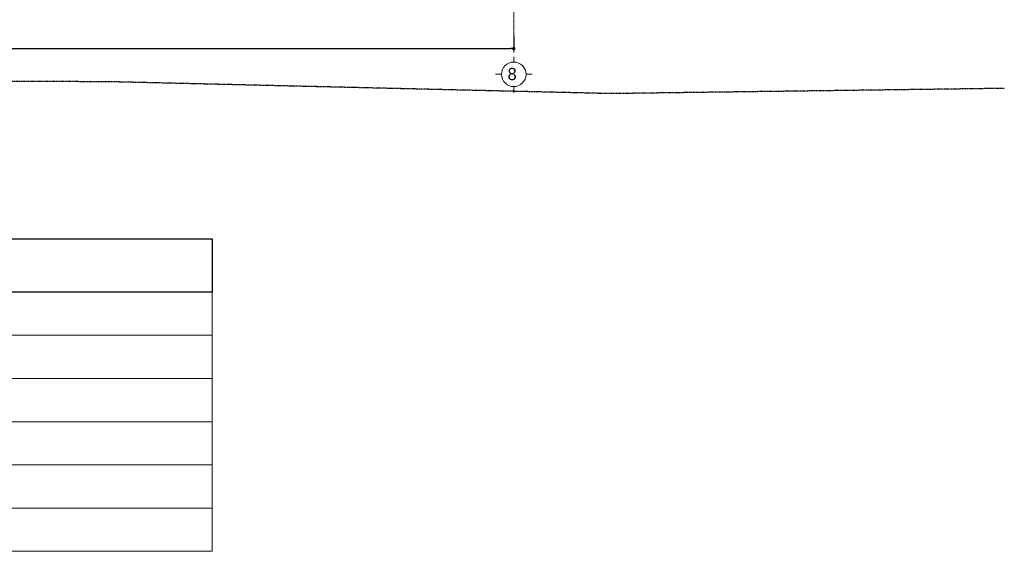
# Model space of a CAD drawing. Header units: feet. Extents: x 1537802 to 2072561, y 4461723 to 4732600.
# Tile 32 of 113: x 1588506 to 1623574, y 4635305 to 4654221. Entities that reach past the tile are written whole.
import ezdxf

# ---------------------------------------------------------------- set-up
doc = ezdxf.new("R2010")
doc.units = ezdxf.units.FT
doc.header["$MEASUREMENT"] = 0
doc.header["$PDMODE"] = 98
doc.header["$PDSIZE"] = 0.3
doc.linetypes.add('CENTER2', pattern=[1.125, 0.75, -0.125, 0.125, -0.125])
doc.linetypes.add('HIDDEN-2-1', pattern=[3, 2, -1])
for name, color, linetype in [('002-SHT', 7, 'HIDDEN-2-1'), ('CARCEREBI', 7, 'Continuous'), ('ZOMEBI', 20, 'Continuous')]:
    doc.layers.add(name, color=color, linetype=linetype)
doc.dimstyles.new('ZO M100 Ark', dxfattribs={"dimscale": 8, "dimtxt": 8, "dimasz": 3, "dimexe": 0.5, "dimexo": 0, "dimgap": 2, "dimtad": 1, "dimtoh": 1, "dimdec": 0, "dimlfac": 10, "dimzin": 9, "dimtxsty": 'Standard', "dimblk": 'OBLIQUE', "dimcen": 2.5085, "dimdle": 0.5, "dimclrd": 20, "dimclre": 20, "dimclrt": 20, "dimadec": 0, "dimazin": 0, "dimtfac": 1, "dimtdec": 0, "dimtofl": 0, "dimtmove": 0, "dimatfit": 3, "dimfxl": 1, "dimarcsym": 0})

# ---------------------------------------------------------------- blocks, each defined once
blk = doc.blocks.new('_Dot')
at = {"color": 0, "linetype": 'ByBlock', "lineweight": -2}
blk.add_line((-0.5, 0), (-1, 0), dxfattribs=at)
at = {"color": 0, "linetype": 'ByBlock', "lineweight": 40, "const_width": 0.5}
blk.add_lwpolyline([(-0.25, 0, 1), (0.25, 0, 1)], format="xyb", close=True, dxfattribs=at)
blk = doc.blocks.new('*D6453')
at = {"layer": 'Defpoints', "color": 0, "lineweight": 30, "transparency": 16777216}
for p in [(1560436, 4653651), (1606103, 4653651), (1606103, 4653191)]:
    blk.add_point(p, dxfattribs=at)
at = {"layer": 'ZOMEBI', "color": 5, "lineweight": -2, "transparency": 16777216}
for p, q in [((1560436, 4653651), (1560436, 4653141)), ((1606103, 4653651), (1606103, 4653141)), ((1560556, 4653191), (1605983, 4653191))]:
    blk.add_line(p, q, dxfattribs=at)
at = {"layer": 'ZOMEBI', "color": 5, "lineweight": -2, "transparency": 16777216, "xscale": 120, "yscale": 120, "zscale": 120, "rotation": 180}
blk.add_blockref('_Dot', (1560436, 4653191), dxfattribs=at)
at = {"layer": 'ZOMEBI', "color": 5, "lineweight": -2, "transparency": 16777216, "xscale": 120, "yscale": 120, "zscale": 120}
blk.add_blockref('_Dot', (1606103, 4653191), dxfattribs=at)
at = {"layer": 'ZOMEBI', "color": 5, "lineweight": 5, "transparency": 16777216, "insert": (1583269, 4653444), "char_height": 400, "attachment_point": 5}
blk.add_mtext('45667', dxfattribs=at)
blk = doc.blocks.new('GERZI')
at = {"layer": 'CARCEREBI', "color": 5, "lineweight": 5}
for points in [[(0, 5.8), (0, 3.55)], [(0, 2.85), (0, 2)], [(-2, 0), (-3, 0)], [(2, 0), (3, 0)], [(0, -2), (0, -3)]]:
    blk.add_lwpolyline(points, dxfattribs=at)
blk.add_circle((0, 0), 2, dxfattribs=at)

msp = doc.modelspace()

# ---------------------------------------------------------------- linework, layer by layer
at = {"color": 204, "linetype": 'CENTER2', "lineweight": 9, "ltscale": 10, "elevation": -26089.3}
msp.add_lwpolyline([(1606102.6, 4686060.6), (1606102.6, 4653650.6)], dxfattribs=at)
at = {"color": 204, "lineweight": 30, "elevation": -31894.9}
msp.add_lwpolyline([(1595366.4, 4644528), (1565399.6, 4644528), (1565399.6, 4646418.2), (1595366.4, 4646418.2)], close=True, dxfattribs=at)
at = {"color": 204, "lineweight": 9, "elevation": -31894.9}
for points in [[(1595366.4, 4642990.8), (1565399.6, 4642990.8), (1565399.6, 4644528), (1595366.4, 4644528)], [(1595366.4, 4641453.6), (1565399.6, 4641453.6), (1565399.6, 4642990.8), (1595366.4, 4642990.8)], [(1595366.4, 4639916.4), (1565399.6, 4639916.4), (1565399.6, 4641453.6), (1595366.4, 4641453.6)], [(1595366.4, 4638379.1), (1565399.6, 4638379.1), (1565399.6, 4639916.4), (1595366.4, 4639916.4)], [(1595366.4, 4636841.9), (1565399.6, 4636841.9), (1565399.6, 4638379.1), (1595366.4, 4638379.1)], [(1595366.4, 4635304.7), (1565399.6, 4635304.7), (1565399.6, 4636841.9), (1595366.4, 4636841.9)]]:
    msp.add_lwpolyline(points, close=True, dxfattribs=at)
at = {"layer": '002-SHT', "ltscale": 0.3, "elevation": -26089.3}
msp.add_lwpolyline([(1623573.8, 4651776.9), (1609554.8, 4651590.9), (1591665.5, 4652013.7), (1572675.6, 4652065.1), (1556495.8, 4652369), (1550165.7, 4652978.6), (1544305.5, 4654476.8), (1537802.4, 4657445.6)], dxfattribs=at)

# ---------------------------------------------------------------- block references
at = {"color": 3, "lineweight": 5, "xscale": -218.3500800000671, "yscale": 218.3500800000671, "zscale": 218.3500800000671}
msp.add_blockref('GERZI', (1606102.6, 4652278.2, -26089.3), dxfattribs=at)

# ---------------------------------------------------------------- texts
at = {"color": 5, "lineweight": 5, "insert": (1606207.5, 4652507.5, -26089.3), "char_height": 436.7, "width": 238.77, "attachment_point": 3}
msp.add_mtext('8', dxfattribs=at)

# ---------------------------------------------------------------- dimensions: what is measured, and where the dimension line sits
at = {"layer": 'ZOMEBI', "color": 3, "lineweight": 5}
dim = msp.add_linear_dim(base=(1606102.6, 4653190.7, -26089.3), p1=(1560435.5, 4653650.6, -26089.3), p2=(1606102.6, 4653650.6, -26089.3), dimstyle='ZO M100 Ark', override={"dimscale": 100, "dimtxt": 4, "dimasz": 1.2, "dimgap": 0.5, "dimlfac": 1, "dimblk1": 'Dot', "dimblk2": 'Dot', "dimsah": 1, "dimclrd": 5, "dimclre": 5, "dimclrt": 5, "dimfxl": 0.18, "dimarcsym": 1}, dxfattribs=at)
dim.commit()
dim.dimension.update_dxf_attribs({"geometry": '*D6453', "text_midpoint": (1583269.1, 4653443.7, -26089.3)})

doc.saveas('drawing.dxf')
